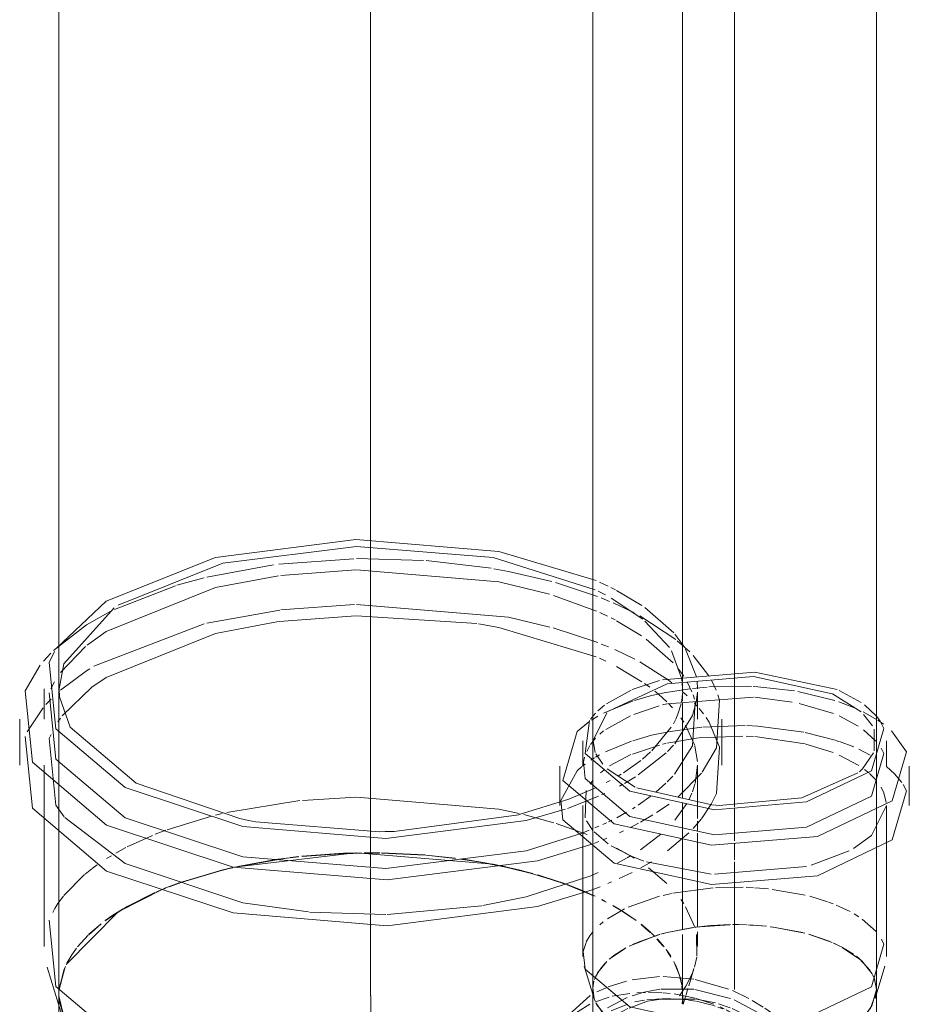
# Model space of a CAD drawing. Header units: millimetres. Extents: x -121 to 34184, y -147 to 33428.
# Tile 29 of 107: x 9261 to 9418, y 22724 to 22898. Entities that reach past the tile are written whole.
import ezdxf

# ---------------------------------------------------------------- set-up
doc = ezdxf.new("R2010")
doc.units = ezdxf.units.MM
doc.linetypes.add('ADSK_Осевая', pattern=[700, 500, -100, 0, -100])
doc.layers.add('P-PIPE-____-CNTR', color=3, linetype='ADSK_Осевая', lineweight=20)
doc.layers.add('P-PIPE-____-OTLN', color=3, linetype='Continuous', lineweight=20)

# ---------------------------------------------------------------- blocks, each defined once
blk = doc.blocks.new('ADSK_ППР_Тройник канализационный_Составной - Тройник канализационный-1734323-_3D_ копия 1')
at = {"layer": 'P-PIPE-____-OTLN', "color": 9}
for p, q in [((7273.7, 22801.91), (7255.28, 22794.52)), ((7243.4, 22786.07), (7242.1, 22784.66)), ((7357.23, 22781.9), (7355.32, 22786.79)), ((7359.42, 22782.07), (7356.64, 22785.65)), ((7244.05, 22780.98), (7243.43, 22779.79)), ((7243.46, 22777.98), (7242.53, 22776.99)), ((7242.06, 22776.45), (7239.26, 22772.17)), ((7325.94, 22757.59), (7334.72, 22760.32)), ((7334.47, 22758.68), (7339.95, 22760.83)), ((7279.57, 22756.34), (7301.37, 22754.58)), ((7303.96, 22754.64), (7325.91, 22757.58)), ((7337.1, 22754.35), (7338.33, 22754.83)), ((7327.18, 22743.12), (7338.58, 22746.82)), ((7338.83, 22744.36), (7340.23, 22744.89)), ((7319.58, 22741.55), (7327.18, 22743.12)), ((7244.12, 22741.04), (7243.75, 22740.36)), ((7289.03, 22740.42), (7302.47, 22739.98)), ((7302.68, 22739.98), (7319.37, 22741.52)), ((7244.84, 22726.36), (7244.84, 22725.01))]:
    blk.add_line(p, q, dxfattribs=at)
at = {"layer": 'P-PIPE-____-OTLN', "color": 10}
for p, q in [((7282.66, 22801.64), (7270.89, 22799.47)), ((7296.81, 22802.72), (7283.62, 22801.76)), ((7309.09, 22802.43), (7297.29, 22802.73)), ((7321.03, 22801.04), (7309.59, 22802.4)), ((7270.42, 22799.35), (7265.62, 22798.03)), ((7283.55, 22799.68), (7272.46, 22797.62)), ((7297.16, 22800.75), (7283.97, 22799.74)), ((7265.39, 22797.96), (7254.64, 22793.78)), ((7339.79, 22796.05), (7332.35, 22798.52)), ((7341.66, 22797.87), (7340.13, 22798.58)), ((7342.94, 22797.23), (7342.15, 22797.63)), ((7339.58, 22793.48), (7332.05, 22796.24)), ((7341.19, 22796.34), (7339.91, 22796.98)), ((7341.88, 22795.2), (7340.42, 22795.8)), ((7347.76, 22792.04), (7342.2, 22795.79)), ((7347.62, 22794.46), (7343.15, 22797.12)), ((7296.96, 22794.63), (7283.96, 22793.69)), ((7345.77, 22793.4), (7342.56, 22794.91)), ((7353.22, 22789.63), (7348.1, 22794.13)), ((7283.77, 22793.67), (7270.92, 22791.38)), ((7297.16, 22792.66), (7283.64, 22791.63)), ((7318.5, 22791.27), (7297.29, 22792.67)), ((7341.54, 22792.59), (7340.18, 22793.22)), ((7346.38, 22793.08), (7345.87, 22793.35)), ((7353.56, 22788.47), (7347.22, 22792.64)), ((7270.42, 22791.26), (7251.01, 22783.75)), ((7283.53, 22791.62), (7272.46, 22789.53)), ((7342.9, 22791.92), (7342.17, 22792.28)), ((7347.55, 22789.14), (7343.15, 22791.79)), ((7352.46, 22787.04), (7348.14, 22791.72)), ((7339.82, 22787.92), (7331.96, 22790.52)), ((7354.99, 22787.32), (7353.41, 22789.41)), ((7249.53, 22787.24), (7245.13, 22782.64)), ((7341.73, 22787.16), (7340.45, 22787.67)), ((7353.14, 22784.35), (7348.37, 22788.56)), ((7356.03, 22786.27), (7353.84, 22788.25)), ((7346.38, 22784.99), (7342.81, 22786.69)), ((7354.61, 22781.68), (7352.82, 22786.47)), ((7341.24, 22784.65), (7340.13, 22785.16)), ((7347.62, 22781.03), (7343.15, 22783.7)), ((7351.96, 22781.55), (7347.22, 22784.55)), ((7354.99, 22781.98), (7353.95, 22783.4)), ((7349.01, 22780.04), (7348.09, 22780.71)), ((7352.9, 22780.85), (7352, 22781.53)), ((7354.7, 22781.02), (7354.61, 22781.68)), ((7354.77, 22779.76), (7354.71, 22780.9)), ((7356.43, 22779.23), (7355.6, 22780.99)), ((7357.42, 22779.75), (7357.34, 22781.1)), ((7360.71, 22779.51), (7359.85, 22781.32)), ((7250.62, 22780.04), (7245.42, 22774.99)), ((7350.51, 22778.84), (7349.9, 22779.35)), ((7352.03, 22777.46), (7350.51, 22778.84)), ((7354.68, 22778.15), (7354.75, 22779)), ((7354.76, 22779.14), (7354.77, 22779.73)), ((7355.59, 22778.56), (7354.9, 22779.19)), ((7356.85, 22777.98), (7356.63, 22778.69)), ((7357.19, 22777.4), (7357.4, 22779.15)), ((7357.42, 22777.45), (7357.42, 22779.16)), ((7361.28, 22777.76), (7361, 22778.72)), ((7353.01, 22776.44), (7352.31, 22777.18)), ((7354.58, 22777.49), (7354.68, 22778.15)), ((7357.37, 22776.72), (7356.89, 22777.25)), ((7357.42, 22774.41), (7357.42, 22777.45)), ((7358.47, 22775.37), (7357.7, 22776.33)), ((7245.12, 22774.58), (7244.67, 22773.93)), ((7353.16, 22773.63), (7353.52, 22774.31)), ((7354.99, 22773.89), (7354.47, 22774.65)), ((7356.92, 22769.77), (7355.32, 22773.37)), ((7361.72, 22766.32), (7361.72, 22774.41)), ((7349.34, 22768.84), (7352.78, 22773)), ((7352.13, 22768.71), (7353.19, 22769.83)), ((7346.97, 22764.6), (7351.9, 22768.48)), ((7347.69, 22767.38), (7349.13, 22768.64)), ((7357.4, 22766.98), (7356.95, 22769.68)), ((7344.35, 22764.97), (7347.4, 22767.14)), ((7356.98, 22763.07), (7357.42, 22766.32)), ((7357.42, 22759.96), (7357.42, 22766.32)), ((7343.34, 22764.35), (7343.94, 22764.72)), ((7354.01, 22760.72), (7358.12, 22764.89)), ((7341.32, 22763.23), (7342, 22763.59)), ((7343.63, 22762.62), (7344.25, 22762.97)), ((7344.51, 22763.11), (7345.33, 22763.58)), ((7345.33, 22763.58), (7346.46, 22764.27)), ((7350.06, 22761.55), (7351.83, 22763.14)), ((7352.07, 22763.37), (7353.04, 22764.39)), ((7356.5, 22761.64), (7356.95, 22762.97)), ((7334.72, 22760.32), (7339.44, 22762.3)), ((7340.51, 22761.08), (7341.07, 22761.34)), ((7355.91, 22760.32), (7356.39, 22761.37)), ((7287.29, 22760.06), (7274.45, 22757.99)), ((7297.16, 22760.66), (7287.75, 22760.1)), ((7346.94, 22759.25), (7349.23, 22760.88)), ((7350.19, 22757.94), (7352.41, 22759.46)), ((7353.39, 22756.63), (7355.5, 22759.58)), ((7357.42, 22756.9), (7357.42, 22759.78)), ((7358.09, 22756.84), (7359.84, 22759.42)), ((7273.6, 22757.8), (7272.46, 22757.52)), ((7332.1, 22756.16), (7326.79, 22757.62)), ((7343.17, 22757.05), (7344.91, 22758)), ((7345.93, 22758.61), (7346.44, 22758.93)), ((7271.74, 22757.34), (7263.89, 22754.93)), ((7337.94, 22754.08), (7332.5, 22756.03)), ((7340.72, 22755.87), (7341.38, 22756.17)), ((7341.73, 22756.34), (7342.3, 22756.62)), ((7345.6, 22755.34), (7347, 22756.07)), ((7347.34, 22756.25), (7349.54, 22757.53)), ((7356.62, 22755.12), (7358.05, 22756.78)), ((7357.42, 22754.67), (7357.42, 22756.44)), ((7263.66, 22754.84), (7261.8, 22754.13)), ((7339.3, 22755.24), (7340.03, 22755.55)), ((7343.64, 22754.4), (7344.35, 22754.73)), ((7347.33, 22751.41), (7350.92, 22754.16)), ((7352.13, 22751.18), (7355.89, 22754.37)), ((7357.42, 22747.75), (7357.42, 22754.34)), ((7261.35, 22753.94), (7256.87, 22751.89)), ((7339.16, 22752.53), (7340.03, 22752.87)), ((7340.75, 22753.15), (7341.4, 22753.42)), ((7256.64, 22751.77), (7254.89, 22750.82)), ((7275.72, 22748.33), (7297.03, 22750.84)), ((7295.03, 22750.77), (7287.66, 22750.25)), ((7298.2, 22750.86), (7295.03, 22750.77)), ((7301.4, 22750.86), (7298.64, 22750.86)), ((7309.41, 22750.48), (7301.72, 22750.85)), ((7345.19, 22750.56), (7343.15, 22751.69)), ((7254.09, 22750.35), (7253.24, 22749.83)), ((7283.72, 22749.77), (7276.39, 22748.47)), ((7285.42, 22749.99), (7283.96, 22749.8)), ((7287.11, 22750.19), (7285.57, 22750.01)), ((7314.68, 22749.93), (7309.5, 22750.47)), ((7319.63, 22749.18), (7315.83, 22749.78)), ((7323.39, 22748.44), (7319.63, 22749.18)), ((7343.32, 22749.04), (7344.89, 22749.9)), ((7345.03, 22749.98), (7345.62, 22750.33)), ((7346.25, 22749.92), (7345.49, 22750.39)), ((7347.41, 22748.21), (7349.3, 22749.29)), ((7250.62, 22748.03), (7249.46, 22747.12)), ((7251.6, 22748.74), (7250.67, 22748.07)), ((7273.7, 22747.85), (7266.43, 22745.7)), ((7266.61, 22745.76), (7273.7, 22747.85)), ((7273.76, 22747.87), (7275.43, 22748.26)), ((7275.51, 22748.27), (7273.77, 22747.87)), ((7328.38, 22747.21), (7323.39, 22748.44)), ((7326.77, 22747.64), (7333.19, 22745.7)), ((7338.58, 22746.82), (7339.92, 22747.39)), ((7343.62, 22746.32), (7345.9, 22747.41)), ((7352.03, 22745.46), (7348.77, 22748.22)), ((7357.42, 22745.88), (7357.42, 22747.74)), ((7249.35, 22747.03), (7245.7, 22743.34)), ((7263.5, 22744.6), (7266.04, 22745.56)), ((7266.43, 22745.7), (7264.29, 22744.91)), ((7333.04, 22745.75), (7329.26, 22746.96)), ((7333.24, 22745.69), (7334.62, 22745.19)), ((7334.22, 22745.33), (7333.35, 22745.64)), ((7341.61, 22745.45), (7342.26, 22745.72)), ((7357.42, 22737.75), (7357.42, 22745.78)), ((7261.73, 22743.85), (7256.65, 22741.29)), ((7263.05, 22744.42), (7262.06, 22744)), ((7263.65, 22744.66), (7263.05, 22744.42)), ((7336.64, 22744.39), (7334.44, 22745.25)), ((7334.95, 22745.06), (7336.53, 22744.44)), ((7336.53, 22744.44), (7338.06, 22743.79)), ((7337.75, 22743.92), (7336.64, 22744.39)), ((7339.08, 22743.32), (7337.83, 22743.88)), ((7338.14, 22743.75), (7339.34, 22743.2)), ((7245.62, 22743.24), (7244.67, 22741.92)), ((7340.52, 22742.63), (7341.15, 22742.3)), ((7354.98, 22741.9), (7354.47, 22742.64)), ((7244.67, 22741.92), (7244.12, 22741.04)), ((7256.14, 22740.99), (7254.5, 22739.96)), ((7343.6, 22740.92), (7342.49, 22741.57)), ((7342.57, 22741.53), (7343.98, 22740.7)), ((7345.83, 22739.48), (7344.05, 22740.65)), ((7344.38, 22740.45), (7346.6, 22738.93)), ((7356.97, 22737.61), (7355.32, 22741.36)), ((7254.5, 22739.96), (7252.99, 22738.9)), ((7252.29, 22738.36), (7250.07, 22736.43)), ((7348.51, 22737.4), (7349.86, 22736.13)), ((7357.42, 22734.32), (7357.42, 22736.92)), ((7249.98, 22736.33), (7248.11, 22734.27)), ((7351.26, 22734.59), (7350.29, 22735.69)), ((7350.47, 22735.5), (7351.53, 22734.26)), ((7357.3, 22732.65), (7357.23, 22736.47)), ((7352.33, 22733.18), (7351.89, 22733.79)), ((7351.99, 22733.66), (7352.62, 22732.73)), ((7352.73, 22732.56), (7352.33, 22733.18)), ((7353.25, 22731.67), (7353.73, 22730.67)), ((7356.87, 22730.68), (7357.27, 22732.45)), ((7245.85, 22730.52), (7244.87, 22726.73)), ((7354.2, 22729.42), (7353.43, 22731.31)), ((7353.78, 22730.55), (7354.37, 22728.9)), ((7355.87, 22727.4), (7356.79, 22730.41)), ((7354.66, 22727.54), (7354.3, 22729.12)), ((7354.44, 22728.65), (7354.67, 22727.55)), ((7354.24, 22725.67), (7355.38, 22727.36)), ((7354.77, 22726.71), (7354.69, 22727.38)), ((7354.7, 22727.33), (7354.77, 22726.71)), ((7355.39, 22725.81), (7355.72, 22726.91)), ((7354.72, 22724.22), (7354.79, 22724.84)), ((7354.8, 22724.97), (7354.82, 22725.68)), ((7354.82, 22724.2), (7354.82, 22725.69)), ((7354.89, 22724.19), (7355.35, 22725.71))]:
    blk.add_line(p, q, dxfattribs=at)
at = {"layer": 'P-PIPE-____-OTLN', "color": 22}
for p, q in [((7242.22, 22779.75), (7242.22, 22774.41)), ((7244.87, 22779.77), (7244.95, 22778.38)), ((7237.92, 22774.41), (7237.92, 22766.32)), ((7242.22, 22766.32), (7242.22, 22734.32)), ((7327.18, 22756.54), (7334.07, 22758.55)), ((7327.18, 22751.21), (7337.1, 22754.35)), ((7329.22, 22749.47), (7338.6, 22752.32)), ((7329.22, 22741.38), (7338.83, 22744.36)), ((7242.77, 22730.68), (7245.34, 22722.21)), ((7244.82, 22725.69), (7244.82, 22606.87)), ((7246.17, 22720.14), (7244.82, 22725.5)), ((7244.84, 22725.01), (7246.31, 22719.87))]:
    blk.add_line(p, q, dxfattribs=at)
at = {"layer": 'P-PIPE-____-OTLN', "color": 9}
for points in [[(7339.54, 22798.85, 0), (7322.39, 22804.01, 0), (7297.16, 22806.09, 0), (7272.46, 22802.95, 0)], [(7339.34, 22797.25, 0), (7321.37, 22802.91, 0), (7297.28, 22804.9, 0), (7273.7, 22801.91, 0)], [(7272.46, 22802.95, 0), (7253.18, 22795.22, 0), (7244.35, 22786.86, 0)], [(7254.56, 22794.05, 0), (7245.69, 22784.21, 0), (7244.87, 22779.77, 0)], [(7244.95, 22778.38, 0), (7246.82, 22773.02, 0), (7258.44, 22763.16, 0), (7276.74, 22756.89, 0)], [(7243.44, 22771.72, 0), (7243.13, 22771, 0), (7244.31, 22759.27, 0), (7245.78, 22757.19, 0)], [(7245.89, 22757.06, 0), (7256.49, 22748.95, 0), (7277.25, 22742.06, 0), (7288.85, 22740.43, 0)]]:
    blk.add_polyline3d(points, dxfattribs=at)
at = {"layer": 'P-PIPE-____-OTLN', "color": 10}
for points in [[(7331.29, 22796.47, 0), (7322.39, 22798.67, 0), (7297.28, 22800.76, 0)], [(7331.75, 22798.69, 0), (7324.08, 22800.48, 0), (7321.5, 22800.96, 0)], [(7272.46, 22797.62, 0), (7253.18, 22789.89, 0), (7249.79, 22787.46, 0)], [(7331.4, 22790.67, 0), (7324.08, 22792.39, 0), (7297.28, 22794.64, 0)], [(7253.96, 22793.45, 0), (7249.69, 22791.04, 0), (7243.88, 22786.54, 0)], [(7339.54, 22785.42, 0), (7322.39, 22790.58, 0), (7318.81, 22791.22, 0)], [(7272.46, 22789.53, 0), (7253.18, 22781.8, 0), (7250.66, 22780.07, 0)], [(7250.3, 22783.33, 0), (7249.69, 22782.95, 0), (7245.12, 22779.55, 0)], [(7353.35, 22764.74, 0), (7356.5, 22769.74, 0), (7356.99, 22777.44, 0)], [(7353.39, 22770.05, 0), (7356.5, 22775.07, 0), (7357.19, 22777.4, 0)], [(7353.56, 22774.41, 0), (7353.95, 22775.28, 0), (7354.51, 22777.15, 0)], [(7358.25, 22765.06, 0), (7360.74, 22769.39, 0), (7361.28, 22777.76, 0)], [(7361.29, 22769.46, 0), (7359.47, 22773.89, 0), (7358.92, 22774.74, 0)], [(7359.84, 22759.42, 0), (7360.74, 22761.3, 0), (7361.29, 22769.46, 0)], [(7325.98, 22757.81, 0), (7322.39, 22758.58, 0), (7297.29, 22760.66, 0)], [(7297.28, 22750.84, 0), (7321.37, 22748.86, 0), (7326.45, 22747.72, 0)], [(7246.13, 22731.16, 0), (7255.28, 22740.46, 0), (7263.26, 22744.5, 0)], [(7349.07, 22736.9, 0), (7348.22, 22737.65, 0), (7347.48, 22738.25, 0)], [(7247.96, 22734.07, 0), (7247.12, 22732.9, 0), (7246.24, 22731.36, 0)], [(7244.86, 22726.68, 0), (7245.69, 22730.15, 0), (7245.98, 22730.83, 0)], [(7355.38, 22727.36, 0), (7356.5, 22729.64, 0), (7356.79, 22730.44, 0)]]:
    blk.add_polyline3d(points, dxfattribs=at)
at = {"layer": 'P-PIPE-____-OTLN', "color": 22}
for points in [[(7244.05, 22786.35, 0), (7243.13, 22784.42, 0), (7244.31, 22772.7, 0), (7256.49, 22762.37, 0), (7277.25, 22755.48, 0), (7302.47, 22753.4, 0), (7327.18, 22756.54, 0)], [(7241.54, 22783.96, 0), (7238.9, 22779.44, 0), (7240.17, 22766.84, 0), (7253.25, 22755.74, 0), (7275.56, 22748.34, 0), (7302.67, 22746.1, 0), (7329.22, 22749.47, 0)], [(7243.13, 22779.09, 0), (7244.31, 22767.37, 0), (7256.49, 22757.04, 0), (7277.25, 22750.15, 0), (7302.47, 22748.07, 0), (7327.18, 22751.21, 0)], [(7238.9, 22771.35, 0), (7240.17, 22758.75, 0), (7253.25, 22747.65, 0), (7275.56, 22740.25, 0), (7302.67, 22738.01, 0), (7329.22, 22741.38, 0)], [(7276.74, 22756.89, 0), (7278.26, 22756.58, 0), (7279.57, 22756.34, 0)], [(7301.37, 22754.58, 0), (7302.35, 22754.59, 0), (7303.96, 22754.64, 0)], [(7243.13, 22738.99, 0), (7244.31, 22727.27, 0), (7256.49, 22716.94, 0), (7277.25, 22710.05, 0), (7302.47, 22707.97, 0), (7323.07, 22710.19, 0)]]:
    blk.add_polyline3d(points, dxfattribs=at)
blk = doc.blocks.new('ADSK_ППР_Отвод канализационный_Составной - Отвод раструбный-1561796-_3D_ копия 1')
at = {"layer": 'P-PIPE-____-OTLN', "color": 9}
for p, q in [((7352.07, 22780.67), (7341.74, 22775.86)), ((7350.71, 22781.25), (7345.89, 22779.64)), ((7345.71, 22779.56), (7341.34, 22777.15)), ((7386.24, 22775.7), (7381.2, 22778.88)), ((7386.27, 22777.35), (7382.41, 22779.46)), ((7341.02, 22776.91), (7339.83, 22775.9)), ((7388.89, 22775.03), (7386.82, 22776.95)), ((7339.44, 22775.51), (7338.53, 22774.42)), ((7341.41, 22775.56), (7339.01, 22770.66)), ((7388.26, 22773.24), (7386.68, 22775.27)), ((7389.6, 22774.07), (7389.02, 22774.87)), ((7388.55, 22768.82), (7388.54, 22772.66)), ((7338.43, 22769.76), (7337.89, 22768.75)), ((7339.46, 22768.3), (7340.7, 22766.47)), ((7386.48, 22765.65), (7388.43, 22768.5)), ((7390.26, 22768.36), (7389.77, 22769.31)), ((7337.51, 22767.73), (7337.33, 22766.92)), ((7341.5, 22765.65), (7346.4, 22762.45)), ((7375.82, 22760.53), (7385.68, 22764.95)), ((7392.13, 22764.81), (7390.72, 22766.09)), ((7393.42, 22763.25), (7392.16, 22764.77)), ((7394.24, 22761.76), (7393.65, 22762.91)), ((7337.81, 22761.83), (7337.63, 22757.02)), ((7346.69, 22762.32), (7359.93, 22759.31)), ((7361.2, 22759.23), (7375.82, 22760.53)), ((7337.86, 22756.51), (7338.98, 22754.82)), ((7339.22, 22754.55), (7341.65, 22752.46)), ((7377.47, 22748.66), (7384.16, 22751.2)), ((7348.41, 22749.25), (7359.79, 22747.12)), ((7360.39, 22747.08), (7376.65, 22748.45)), ((7337.77, 22735.07), (7337.27, 22733.46)), ((7338.41, 22736.2), (7337.81, 22735.16)), ((7390.26, 22734.75), (7389.83, 22735.65)), ((7388.54, 22728.8), (7388.95, 22726.8)), ((7388.95, 22726.78), (7388.6, 22728.64)), ((7339.14, 22725.31), (7338.95, 22726.74)), ((7338.96, 22727.07), (7339.19, 22725.14)), ((7339.35, 22724.69), (7339.18, 22725.17)), ((7338.45, 22724.15), (7331.96, 22720.13)), ((7340.94, 22722.27), (7339.46, 22724.43)), ((7340.67, 22722.94), (7339.49, 22722.04)), ((7388.16, 22723.9), (7387.13, 22722.47)), ((7341.31, 22721.17), (7340.14, 22720.24)), ((7345.32, 22719.11), (7340.96, 22722.25)), ((7386.21, 22721.54), (7385.63, 22721.05)), ((7338.51, 22719.88), (7336.15, 22718.39)), ((7385.62, 22721.04), (7382, 22718.83)), ((7336.07, 22718.33), (7335.34, 22717.76)), ((7346.43, 22718.58), (7345.33, 22719.11)), ((7350.35, 22717.14), (7347.13, 22718.28)), ((7381.99, 22718.82), (7375.82, 22716.67)), ((7336.89, 22716.57), (7335.5, 22714.03)), ((7356.4, 22715.83), (7350.36, 22717.14)), ((7375.82, 22716.67), (7369.97, 22715.64)), ((7374.96, 22714.57), (7373.21, 22716.59)), ((7375.7, 22716.13), (7375.03, 22716.91)), ((7359.89, 22715.45), (7356.42, 22715.83)), ((7359.93, 22715.45), (7361.21, 22715.37)), ((7363.31, 22715.3), (7361.24, 22715.37)), ((7369.96, 22715.64), (7363.31, 22715.3)), ((7335.26, 22713.47), (7333.47, 22705.35)), ((7380.52, 22699.97), (7375.33, 22714.09)), ((7329.52, 22710.22), (7327.58, 22702.56)), ((7334.48, 22708.19), (7336.4, 22708.36)), ((7337.02, 22708.37), (7338.81, 22708.33)), ((7339.66, 22708.26), (7346.58, 22706.57)), ((7324.08, 22706.41), (7323.5, 22705.84)), ((7346.04, 22706.78), (7346.71, 22706.52)), ((7346.7, 22706.52), (7354.06, 22702.11)), ((7383.52, 22703.22), (7382.47, 22706.71)), ((7322.93, 22705.24), (7321.53, 22703.5)), ((7381.89, 22702.54), (7381.37, 22705.03)), ((7321.4, 22703.32), (7319.13, 22699.18)), ((7333.55, 22702.91), (7338.25, 22690.23)), ((7384.03, 22700.57), (7383.58, 22702.96)), ((7354.59, 22701.66), (7358.43, 22697.57)), ((7377.94, 22688.54), (7380.54, 22699.66)), ((7317.23, 22691.87), (7318.94, 22697.21)), ((7358.47, 22697.51), (7358.97, 22696.85)), ((7358.77, 22697.13), (7362.69, 22689.62)), ((7317.35, 22692.47), (7317.57, 22693.45)), ((7316.91, 22688.93), (7317.19, 22691.61)), ((7377.64, 22679.56), (7381.5, 22690.71)), ((7316.9, 22687.45), (7316.91, 22688.83)), ((7316.92, 22686.79), (7316.9, 22688.79)), ((7316.91, 22688.93), (7316.95, 22689.59)), ((7339.65, 22688.4), (7350, 22680.55)), ((7362.85, 22689.14), (7363.95, 22683.01)), ((7376.85, 22686.75), (7377.54, 22687.82)), ((7376.98, 22684.6), (7378.32, 22687.11)), ((7333.17, 22684.28), (7339.18, 22678.21)), ((7363.94, 22683.33), (7363.97, 22682.7)), ((7365.4, 22679.02), (7374.28, 22683.84)), ((7374.88, 22682.74), (7375.66, 22684.21)), ((7363.98, 22681.99), (7363.79, 22678.9)), ((7363.96, 22682.83), (7363.98, 22682.18)), ((7351.62, 22679.9), (7365.4, 22679.02)), ((7339.35, 22678.08), (7340.06, 22677.56)), ((7377.01, 22678.63), (7377.45, 22679.27)), ((7347.94, 22673.62), (7350.99, 22672.83)), ((7351.33, 22672.77), (7361.69, 22673.02)), ((7361.69, 22673.02), (7365.03, 22674.13)), ((7325.2, 22669.14), (7322.45, 22672.23)), ((7358.45, 22665.7), (7362.57, 22669.33)), ((7356.26, 22664.43), (7358.45, 22665.7)), ((7353.8, 22663.37), (7355.66, 22664.13)), ((7334.88, 22663.01), (7334.3, 22663.23)), ((7336.67, 22662.42), (7334.49, 22663.16)), ((7342.56, 22661.44), (7336.71, 22662.4)), ((7348.83, 22662.06), (7342.85, 22661.43)), ((7348.83, 22662.06), (7348.54, 22661.99))]:
    blk.add_line(p, q, dxfattribs=at)
at = {"layer": 'P-PIPE-____-OTLN', "color": 10}
for p, q in [((7366.92, 22780.19), (7359.42, 22780.11)), ((7349.32, 22778.57), (7346.32, 22777.72)), ((7351.84, 22779.12), (7349.32, 22778.57)), ((7356.07, 22779.79), (7351.88, 22779.13)), ((7359.09, 22780.08), (7356.5, 22779.84)), ((7381.64, 22777.7), (7375.08, 22779.31)), ((7346.09, 22777.65), (7340.86, 22775.49)), ((7350.67, 22776.77), (7346.18, 22775.24)), ((7352.03, 22777.1), (7351.24, 22776.93)), ((7367.28, 22778.31), (7352.1, 22777.12)), ((7374.11, 22777.44), (7367.5, 22778.3)), ((7381.37, 22775.44), (7375.33, 22777.19)), ((7384.91, 22776.49), (7382.35, 22777.46)), ((7345.59, 22775), (7341.25, 22772.63)), ((7385.73, 22773.21), (7382.41, 22775.02)), ((7388.98, 22774.37), (7386.59, 22775.72)), ((7339.82, 22774.93), (7338.74, 22774.26)), ((7365.83, 22773.29), (7358.34, 22773.04)), ((7390.21, 22773.52), (7389.19, 22774.24)), ((7340.86, 22772.34), (7340.17, 22771.77)), ((7349.32, 22771.63), (7346, 22770.61)), ((7351.99, 22772.16), (7349.32, 22771.63)), ((7358.17, 22773.02), (7352.17, 22772.2)), ((7381.7, 22770.71), (7376.38, 22772.07)), ((7388.84, 22770.56), (7386.68, 22772.53)), ((7339.45, 22771.07), (7338.56, 22769.95)), ((7345.76, 22770.53), (7341.21, 22768.67)), ((7350.71, 22769.87), (7345.93, 22768.28)), ((7351.81, 22770.14), (7351.24, 22770)), ((7357.58, 22771.12), (7352, 22770.18)), ((7365.37, 22771.45), (7357.69, 22771.13)), ((7367.27, 22771.37), (7365.97, 22771.43)), ((7376.39, 22770.06), (7367.5, 22771.36)), ((7381.32, 22768.53), (7376.48, 22770.04)), ((7382.34, 22770.51), (7381.79, 22770.69)), ((7384.95, 22769.54), (7382.42, 22770.48)), ((7340.14, 22768.11), (7339.44, 22767.72)), ((7345.68, 22768.17), (7341.92, 22766.17)), ((7385.84, 22766.26), (7382.41, 22768.09)), ((7387.85, 22768.08), (7385.84, 22769.14)), ((7337.61, 22766.52), (7337.11, 22766.14)), ((7339.23, 22767.6), (7338.6, 22767.2)), ((7340.88, 22765.42), (7340.32, 22764.96)), ((7387.59, 22764.95), (7386.83, 22765.57)), ((7388.89, 22763.65), (7387.7, 22764.86)), ((7338.97, 22763.61), (7338.49, 22762.99)), ((7360.17, 22744.68), (7353.07, 22743.74)), ((7365.44, 22744.78), (7360.61, 22744.7)), ((7367.27, 22744.7), (7365.97, 22744.76)), ((7369.91, 22744.49), (7367.5, 22744.69)), ((7376.39, 22743.39), (7370.58, 22744.42)), ((7350.71, 22743.19), (7345.21, 22741.29)), ((7352.81, 22743.69), (7351.33, 22743.35)), ((7380.33, 22742.23), (7377.21, 22743.19)), ((7381.32, 22741.86), (7380.48, 22742.18)), ((7344.54, 22740.98), (7341.52, 22739.22)), ((7340.8, 22738.69), (7340.19, 22738.18)), ((7385.84, 22739.59), (7385.05, 22740.08)), ((7388.89, 22736.98), (7386.45, 22739.17)), ((7338.97, 22736.94), (7338.41, 22736.2)), ((7350.97, 22736.53), (7352.07, 22736.82)), ((7352.07, 22736.82), (7356.56, 22737.68)), ((7357, 22737.74), (7363.1, 22738.18)), ((7363.22, 22738.19), (7359.73, 22738.03)), ((7363.59, 22738.19), (7365.98, 22738.15)), ((7367.96, 22738.04), (7366.69, 22738.12)), ((7369.39, 22737.92), (7367.96, 22738.04)), ((7370.46, 22737.8), (7376.35, 22736.68)), ((7345.37, 22734.41), (7350.5, 22736.39)), ((7350.75, 22736.47), (7346.78, 22735.07)), ((7380.79, 22735.2), (7377.06, 22736.49)), ((7377.15, 22736.46), (7381.13, 22735.06)), ((7341.85, 22732.1), (7344.63, 22734.01)), ((7346.63, 22735), (7345.94, 22734.68)), ((7381.4, 22734.94), (7382.41, 22734.46)), ((7382.01, 22734.66), (7381.44, 22734.92)), ((7383.14, 22734.08), (7382.12, 22734.6)), ((7382.94, 22734.19), (7386.3, 22731.87)), ((7384.92, 22732.97), (7383.29, 22734)), ((7339.79, 22729.7), (7341.41, 22731.7)), ((7385.95, 22732.18), (7385.41, 22732.61)), ((7387.84, 22730.11), (7385.95, 22732.18)), ((7386.39, 22731.79), (7388.19, 22729.54)), ((7339.99, 22730.02), (7339.43, 22728.98)), ((7341.12, 22731.41), (7340.28, 22730.43)), ((7339.15, 22728.21), (7338.96, 22727.07)), ((7339.26, 22728.55), (7339.75, 22729.63)), ((7344.88, 22728.25), (7341.67, 22727.22)), ((7350.72, 22729.05), (7345.88, 22728.48)), ((7356.76, 22728.59), (7351.33, 22729.06)), ((7362.89, 22726.84), (7357.01, 22728.55)), ((7388.6, 22728.64), (7388.27, 22729.39)), ((7338.95, 22726.87), (7339.01, 22727.59)), ((7341.32, 22727.08), (7339.69, 22726.33)), ((7350.74, 22726.8), (7348.02, 22726.3)), ((7356.74, 22726.8), (7350.92, 22726.82)), ((7363.23, 22725.18), (7356.95, 22726.77)), ((7366.47, 22725.16), (7363.56, 22726.56)), ((7341.81, 22725.42), (7339.45, 22724.57)), ((7345.01, 22725.32), (7341.52, 22723.52)), ((7345.46, 22726.06), (7342.36, 22725.6)), ((7348.61, 22724.7), (7345.35, 22723.48)), ((7348.02, 22726.3), (7345.91, 22725.66)), ((7348.05, 22724.86), (7346.34, 22724.58)), ((7348.24, 22726.24), (7346.73, 22726.17)), ((7351.09, 22725.13), (7348.47, 22724.91)), ((7350.98, 22725.05), (7348.61, 22724.7)), ((7351.19, 22726.19), (7348.78, 22726.25)), ((7357.07, 22725.06), (7351.14, 22725.07)), ((7352.7, 22725.14), (7351.23, 22725.13)), ((7352.57, 22726.07), (7351.34, 22726.18)), ((7355.79, 22724.92), (7353.24, 22725.13)), ((7357.01, 22725.24), (7353.28, 22725.98)), ((7357.06, 22724.72), (7355.9, 22724.9)), ((7360.27, 22724.16), (7357.18, 22725.19)), ((7359.73, 22724.08), (7357.22, 22724.69)), ((7360.57, 22724.39), (7357.25, 22725.04)), ((7368.95, 22722.23), (7363.86, 22724.93)), ((7369.01, 22723.65), (7367.05, 22724.84)), ((7344.96, 22724.12), (7342.19, 22722.97)), ((7345.14, 22723.39), (7342.5, 22721.97)), ((7360.5, 22723.84), (7359.87, 22724.04)), ((7361.89, 22723.33), (7360.99, 22723.67)), ((7363.14, 22723.53), (7361.11, 22724.23)), ((7362.09, 22723.35), (7361.38, 22723.69)), ((7363.55, 22722.6), (7362.46, 22723.17)), ((7363.37, 22722.68), (7362.55, 22723.06)), ((7366.32, 22721.98), (7363.52, 22723.38)), ((7370.48, 22722.62), (7369.29, 22723.46)), ((7340.9, 22722.3), (7339.32, 22721.35)), ((7343.72, 22721.9), (7342.98, 22721.7)), ((7345.64, 22722.28), (7343.72, 22721.9)), ((7350.76, 22722.54), (7345.86, 22722.32)), ((7351.51, 22722.49), (7350.84, 22722.54)), ((7352.65, 22722.37), (7351.65, 22722.48)), ((7356.8, 22721.5), (7353.03, 22722.32)), ((7358.99, 22720.76), (7356.91, 22721.47)), ((7365.27, 22721.68), (7363.53, 22722.61)), ((7364.9, 22721.82), (7363.7, 22722.52)), ((7368.75, 22719.14), (7365.11, 22721.69)), ((7368.97, 22719.2), (7365.49, 22721.55)), ((7370.25, 22719.28), (7366.87, 22721.65)), ((7370.39, 22721.22), (7369.28, 22722.01)), ((7374.92, 22717.03), (7370.48, 22721.15)), ((7376.23, 22717.3), (7370.9, 22722.31)), ((7341.02, 22721.04), (7340.13, 22720.68)), ((7363.76, 22718.4), (7360.6, 22720.08)), ((7365.4, 22717.32), (7363.81, 22718.37)), ((7370.48, 22717.7), (7369.43, 22718.59)), ((7370.38, 22718.05), (7369.47, 22718.8)), ((7372.11, 22717.67), (7370.38, 22719.18)), ((7371.07, 22717.44), (7370.41, 22718.02)), ((7371.24, 22717.01), (7370.5, 22717.68)), ((7372.12, 22710.8), (7366.69, 22716.36)), ((7374.55, 22713.48), (7371.72, 22716.55)), ((7374.57, 22713.7), (7372.07, 22716.5)), ((7376.34, 22711.1), (7374.94, 22713.22)), ((7378.46, 22707.14), (7375.29, 22712.52)), ((7332.53, 22711.28), (7331.59, 22710.97)), ((7333.65, 22711.58), (7333.4, 22711.52)), ((7336.39, 22712.09), (7335.59, 22711.97)), ((7338.2, 22712.24), (7337.12, 22712.17)), ((7339.5, 22712.27), (7338.53, 22712.25)), ((7342.1, 22712.11), (7340.18, 22712.25)), ((7344.11, 22711.82), (7342.87, 22712.02)), ((7347, 22711.11), (7344.59, 22711.72)), ((7378.38, 22706.97), (7376.45, 22710.92)), ((7330.8, 22710.67), (7330.09, 22710.38)), ((7356.57, 22706.08), (7351.77, 22709.16)), ((7372.9, 22709.73), (7372.32, 22710.54)), ((7373.84, 22708.27), (7372.96, 22709.64)), ((7325.33, 22707.5), (7324.08, 22706.41)), ((7326.25, 22708.2), (7325.48, 22707.63)), ((7327.07, 22708.76), (7326.49, 22708.37)), ((7330.68, 22707.36), (7331.63, 22707.63)), ((7331.05, 22707.46), (7331.67, 22707.64)), ((7333.33, 22708.02), (7334.48, 22708.19)), ((7333.47, 22708.04), (7334.68, 22708.22)), ((7334.68, 22708.22), (7337.08, 22708.38)), ((7339.22, 22708.3), (7340.16, 22708.21)), ((7340.5, 22708.17), (7342.78, 22707.75)), ((7343.48, 22707.58), (7344.08, 22707.42)), ((7344.17, 22707.4), (7345.84, 22706.85)), ((7375.92, 22704.11), (7373.9, 22708.16)), ((7327.44, 22706), (7328.13, 22706.35)), ((7327.9, 22706.24), (7328.56, 22706.54)), ((7328.7, 22706.6), (7329.49, 22706.93)), ((7347.2, 22706.31), (7349.26, 22705.33)), ((7361.87, 22700.72), (7357.14, 22705.62)), ((7380.15, 22700.97), (7378.54, 22706.57)), ((7381.06, 22699.58), (7378.63, 22706.76)), ((7323.1, 22702.91), (7324.2, 22703.87)), ((7323.71, 22703.45), (7324.72, 22704.27)), ((7324.91, 22704.41), (7326.15, 22705.26)), ((7325.33, 22704.72), (7326.45, 22705.45)), ((7350.06, 22704.89), (7353.01, 22702.94)), ((7322.17, 22701.96), (7322.55, 22702.37)), ((7322.61, 22702.43), (7323.1, 22702.91)), ((7322.67, 22702.49), (7323.71, 22703.45)), ((7353.41, 22702.64), (7355.29, 22701.03)), ((7377.59, 22698.14), (7376.43, 22702.76)), ((7320.5, 22699.87), (7321.02, 22700.6)), ((7321.01, 22700.59), (7321.95, 22701.72)), ((7321.42, 22701.1), (7322.17, 22701.96)), ((7355.4, 22700.92), (7358.43, 22697.57)), ((7380.38, 22699.43), (7380.19, 22700.72)), ((7318.97, 22697.25), (7320.15, 22699.35)), ((7319.52, 22698.31), (7320.09, 22699.26)), ((7320.26, 22699.53), (7320.71, 22700.18)), ((7365.54, 22694.53), (7362.24, 22700.23)), ((7380.49, 22698.12), (7380.44, 22698.86)), ((7381.34, 22698.13), (7381.16, 22699.07)), ((7317.75, 22694.08), (7319.42, 22698.14)), ((7377.76, 22696.82), (7377.65, 22697.71)), ((7380.02, 22692.38), (7380.51, 22697.55)), ((7381.51, 22696.98), (7381.41, 22697.73)), ((7377.86, 22692.76), (7377.87, 22695.44)), ((7381.53, 22690.98), (7381.68, 22695.13)), ((7381.67, 22695.3), (7381.61, 22696.07)), ((7317.57, 22693.45), (7317.75, 22694.08)), ((7361.1, 22693.36), (7362.09, 22691.23)), ((7366.94, 22690.52), (7365.85, 22693.8)), ((7316.95, 22689.59), (7317.2, 22691.72)), ((7377.69, 22690.96), (7377.84, 22692.46)), ((7378.94, 22688.6), (7379.93, 22691.99)), ((7362.44, 22690.34), (7362.78, 22689.36)), ((7376.95, 22687.51), (7377.67, 22690.87)), ((7362.91, 22688.92), (7363.8, 22684.75)), ((7367.49, 22688), (7367.29, 22689.06)), ((7378.32, 22687.11), (7378.86, 22688.41)), ((7316.93, 22686.6), (7316.9, 22687.45)), ((7316.99, 22685.8), (7316.94, 22686.45)), ((7367.69, 22686.5), (7367.51, 22687.83)), ((7376.03, 22685.01), (7376.82, 22687.1)), ((7318.14, 22680.31), (7316.99, 22685.76)), ((7367.78, 22685.37), (7367.71, 22686.27)), ((7367.79, 22682.62), (7367.79, 22685.13)), ((7363.88, 22684.05), (7363.94, 22683.33)), ((7363.98, 22682.06), (7363.97, 22681.26)), ((7367.44, 22679.57), (7367.76, 22682.02)), ((7321.25, 22673.91), (7318.28, 22679.9)), ((7363.97, 22680.97), (7363.82, 22679.13)), ((7363.76, 22678.62), (7363.04, 22675.45)), ((7363.3, 22676.35), (7363.13, 22675.74)), ((7363.58, 22677.6), (7363.4, 22676.78)), ((7362.75, 22674.58), (7362.46, 22673.8)), ((7362.85, 22674.86), (7362.53, 22673.97)), ((7365.99, 22674.78), (7366.3, 22675.54)), ((7321.89, 22672.97), (7321.28, 22673.85)), ((7361.97, 22672.69), (7361.66, 22672.05)), ((7362.3, 22673.4), (7361.97, 22672.69)), ((7365.05, 22672.86), (7365.39, 22673.51)), ((7325.55, 22668.8), (7322.47, 22672.2)), ((7362.92, 22669.73), (7363.73, 22670.79)), ((7363.73, 22670.79), (7364.36, 22671.71)), ((7360.11, 22669.55), (7359.19, 22668.39)), ((7359.91, 22669.29), (7359.36, 22668.59)), ((7330.91, 22664.86), (7325.77, 22668.6)), ((7358.3, 22667.41), (7357.59, 22666.72)), ((7358.71, 22667.84), (7358.32, 22667.43)), ((7359.21, 22668.41), (7358.74, 22667.87)), ((7357.01, 22666.21), (7356.23, 22665.58)), ((7357.94, 22667.06), (7356.85, 22666.08)), ((7333.63, 22663.5), (7331.62, 22664.47)), ((7356.22, 22665.57), (7352.48, 22663.33)), ((7355.71, 22665.2), (7354.24, 22664.25)), ((7334.49, 22663.16), (7333.67, 22663.49)), ((7337.12, 22662.29), (7335.26, 22662.87)), ((7343.68, 22661.43), (7337.44, 22662.2)), ((7350.43, 22662.53), (7348.83, 22662.06)), ((7350.02, 22662.39), (7348.83, 22662.06)), ((7352.35, 22663.27), (7350.36, 22662.5)), ((7352.49, 22663.34), (7350.73, 22662.63)), ((7353.28, 22663.72), (7352.67, 22663.42)), ((7348.35, 22661.95), (7343.95, 22661.43))]:
    blk.add_line(p, q, dxfattribs=at)
at = {"layer": 'P-PIPE-____-OTLN', "color": 22}
for p, q in [((7337.2, 22770.6), (7337.2, 22766.16)), ((7339, 22770.56), (7339.35, 22768.54)), ((7390.7, 22766.16), (7390.7, 22770.6)), ((7333.15, 22766.16), (7333.15, 22759.22)), ((7385.94, 22765.16), (7386.48, 22765.65)), ((7394.75, 22759.22), (7394.75, 22766.16)), ((7337.2, 22759.22), (7337.2, 22732.55)), ((7390.7, 22732.55), (7390.7, 22759.22)), ((7337.45, 22730.86), (7339.18, 22725.17)), ((7388.71, 22725.17), (7390.44, 22730.86)), ((7338.95, 22726.74), (7338.95, 22718.65)), ((7388.95, 22726.74), (7388.16, 22723.9)), ((7388.95, 22718.65), (7388.95, 22726.74)), ((7339.62, 22724.1), (7341.95, 22721.31)), ((7342.4, 22722.69), (7322.55, 22702.37)), ((7333.29, 22721.66), (7330.67, 22718.98)), ((7387.13, 22722.47), (7386.48, 22721.79)), ((7337.87, 22720.55), (7336.19, 22718.83)), ((7338.95, 22719.13), (7337.28, 22717.14)), ((7333.57, 22716.15), (7323.5, 22705.84)), ((7317.92, 22695.25), (7317.35, 22692.47)), ((7358.32, 22667.43), (7378.17, 22687.75)), ((7374.42, 22683.97), (7376.73, 22686.58)), ((7364.31, 22675.7), (7376.43, 22683.79)), ((7374.46, 22681.45), (7376.14, 22683.17)), ((7361.76, 22668.45), (7371.84, 22678.77)), ((7363.05, 22669.32), (7377.01, 22678.63)), ((7374.74, 22675.94), (7377.36, 22678.62)), ((7348.54, 22661.99), (7351.31, 22662.64)), ((7351.61, 22662.71), (7353.8, 22663.37))]:
    blk.add_line(p, q, dxfattribs=at)
at = {"layer": 'P-PIPE-____-OTLN', "color": 9}
for points in [[(7382.01, 22779.64, 0), (7367.5, 22782.74, 0), (7351.24, 22781.38, 0)], [(7381.13, 22778.92, 0), (7367.27, 22781.95, 0), (7352.07, 22780.67, 0)], [(7337.03, 22766.07, 0), (7336.18, 22765.33, 0), (7333.3, 22760.1, 0)], [(7390.67, 22759.71, 0), (7390.26, 22761.42, 0), (7389.76, 22762.43, 0)], [(7384.91, 22751.62, 0), (7388.06, 22753.92, 0), (7390.7, 22759.22, 0)], [(7342.21, 22752.09, 0), (7345.48, 22750.36, 0), (7347.95, 22749.41, 0)], [(7335.2, 22717.65, 0), (7331.6, 22713.81, 0), (7329.56, 22710.31, 0)], [(7382.24, 22707.34, 0), (7377.91, 22715.2, 0), (7376.34, 22717.17, 0)], [(7381.13, 22705.89, 0), (7376.62, 22714.94, 0), (7375.99, 22715.76, 0)], [(7327.56, 22702.25, 0), (7327.54, 22699.48, 0), (7332.37, 22685.39, 0)], [(7380.19, 22689.1, 0), (7382.17, 22699.84, 0), (7382.03, 22701.53, 0)], [(7384.33, 22695.74, 0), (7384.3, 22697.81, 0), (7384.1, 22700.03, 0)], [(7318.35, 22679.7, 0), (7317.01, 22685.56, 0), (7316.94, 22686.47, 0)], [(7365.07, 22674.15, 0), (7373.81, 22681.11, 0), (7374.48, 22682.09, 0)], [(7321.9, 22672.95, 0), (7321.36, 22673.74, 0), (7318.44, 22679.46, 0)], [(7340.41, 22677.32, 0), (7346.14, 22674.27, 0), (7347.92, 22673.63, 0)], [(7333.67, 22663.49, 0), (7330.82, 22664.91, 0), (7325.58, 22668.77, 0)]]:
    blk.add_polyline3d(points, dxfattribs=at)
at = {"layer": 'P-PIPE-____-OTLN', "color": 10}
for points in [[(7374.52, 22779.4, 0), (7368.04, 22780.13, 0), (7367.25, 22780.18, 0)], [(7376.15, 22772.12, 0), (7368.04, 22773.2, 0), (7366.09, 22773.29, 0)], [(7384.32, 22740.49, 0), (7382.41, 22741.41, 0), (7381.86, 22741.65, 0)], [(7356.74, 22737.7, 0), (7352.07, 22736.82, 0), (7351.15, 22736.58, 0)], [(7359.65, 22738.02, 0), (7358.17, 22737.88, 0), (7357.22, 22737.77, 0)], [(7366.02, 22738.15, 0), (7364.66, 22738.19, 0), (7363.71, 22738.19, 0)], [(7366.31, 22738.14, 0), (7367.27, 22738.09, 0), (7369.57, 22737.9, 0)], [(7375.89, 22736.8, 0), (7371.11, 22737.71, 0), (7370.19, 22737.83, 0)], [(7344.77, 22734.09, 0), (7342.66, 22732.75, 0), (7341.95, 22732.19, 0)], [(7351.09, 22709.51, 0), (7349.2, 22710.33, 0), (7347.95, 22710.8, 0)], [(7337.23, 22708.38, 0), (7338.02, 22708.37, 0), (7339.11, 22708.31, 0)], [(7358.97, 22696.85, 0), (7359.51, 22696.06, 0), (7361.04, 22693.49, 0)]]:
    blk.add_polyline3d(points, dxfattribs=at)
at = {"layer": 'P-PIPE-____-OTLN', "color": 22}
for points in [[(7338.27, 22773.95, 0), (7336.18, 22772.26, 0), (7333.65, 22763.62, 0), (7342.69, 22755.95, 0), (7359.85, 22752.18, 0), (7378.57, 22753.75, 0)], [(7338.38, 22774.21, 0), (7337.63, 22768.4, 0), (7345.48, 22761.74, 0), (7360.39, 22758.46, 0), (7376.65, 22759.83, 0)], [(7376.65, 22759.83, 0), (7388.06, 22765.3, 0), (7390.26, 22772.8, 0), (7389.6, 22774.07, 0)], [(7378.57, 22753.75, 0), (7391.71, 22760.05, 0), (7394.24, 22768.69, 0), (7391.58, 22772.39, 0)], [(7376.65, 22755.38, 0), (7388.06, 22760.86, 0), (7390.26, 22768.36, 0)], [(7337.33, 22766.92, 0), (7337.63, 22763.96, 0), (7345.48, 22757.29, 0), (7360.39, 22754.02, 0), (7376.65, 22755.38, 0)], [(7378.57, 22746.81, 0), (7391.71, 22753.12, 0), (7394.24, 22761.76, 0)], [(7333.3, 22760.1, 0), (7333.65, 22756.69, 0), (7342.69, 22749.02, 0), (7359.85, 22745.25, 0), (7378.57, 22746.81, 0)], [(7359.93, 22759.31, 0), (7360.62, 22759.26, 0), (7361.2, 22759.23, 0)], [(7337.27, 22733.46, 0), (7337.63, 22730.35, 0), (7345.48, 22723.69, 0), (7360.39, 22720.41, 0), (7376.65, 22721.77, 0)], [(7376.65, 22721.77, 0), (7388.06, 22727.25, 0), (7390.26, 22734.75, 0)], [(7386.77, 22722.08, 0), (7387.9, 22723.47, 0), (7388.94, 22726.42, 0), (7388.95, 22726.74, 0)], [(7338.5, 22725.69, 0), (7331.02, 22718.97, 0), (7326.35, 22702.47, 0), (7332.74, 22685.08, 0), (7347.76, 22673.44, 0), (7365.67, 22672, 0)], [(7338.77, 22721.42, 0), (7335.9, 22718.21, 0), (7331.84, 22703.88, 0), (7337.39, 22688.78, 0), (7350.44, 22678.67, 0), (7365.99, 22677.42, 0)], [(7341.95, 22721.31, 0), (7345.77, 22718.89, 0), (7346.68, 22718.47, 0)], [(7361.21, 22715.37, 0), (7363.23, 22715.3, 0), (7369.72, 22715.61, 0), (7375.82, 22716.67, 0), (7381.11, 22718.42, 0), (7385.23, 22720.74, 0), (7386.22, 22721.55, 0)], [(7331.96, 22720.13, 0), (7328.41, 22716.29, 0), (7323.73, 22699.78, 0), (7330.12, 22682.39, 0), (7345.14, 22670.76, 0), (7363.05, 22669.32, 0)], [(7338.45, 22720.73, 0), (7334.22, 22716.49, 0), (7330.16, 22702.16, 0), (7335.71, 22687.06, 0), (7348.76, 22676.95, 0), (7364.31, 22675.7, 0)], [(7338.84, 22716.93, 0), (7338.84, 22716.96, 0), (7338.86, 22717.06, 0), (7338.88, 22717.22, 0), (7338.9, 22717.43, 0), (7338.92, 22717.69, 0), (7338.93, 22718, 0), (7338.94, 22718.35, 0), (7338.95, 22718.65, 0)], [(7347.1, 22718.29, 0), (7350.83, 22717, 0), (7356.79, 22715.78, 0), (7359.93, 22715.45, 0)], [(7378.17, 22687.75, 0), (7379.7, 22689.43, 0), (7381.05, 22691.14, 0), (7382.23, 22692.84, 0), (7383.27, 22694.53, 0), (7384.17, 22696.2, 0), (7384.95, 22697.85, 0), (7385.64, 22699.48, 0), (7386.23, 22701.08, 0), (7386.75, 22702.66, 0), (7387.19, 22704.22, 0), (7387.57, 22705.76, 0), (7387.9, 22707.29, 0), (7388.17, 22708.81, 0), (7388.4, 22710.31, 0), (7388.58, 22711.8, 0), (7388.73, 22713.29, 0), (7388.83, 22714.77, 0), (7388.9, 22716.25, 0), (7388.94, 22717.72, 0), (7388.95, 22718.65, 0)], [(7361.24, 22715.37, 0), (7360.62, 22715.4, 0), (7359.89, 22715.45, 0)], [(7333.46, 22704.78, 0), (7333.49, 22703.75, 0), (7333.55, 22702.91, 0)], [(7318.71, 22698.08, 0), (7317.47, 22689.17, 0), (7323.02, 22674.06, 0), (7336.06, 22663.96, 0), (7351.61, 22662.71, 0)], [(7365.67, 22672, 0), (7379.62, 22681.31, 0), (7384.33, 22695.74, 0)], [(7338.25, 22690.23, 0), (7338.68, 22689.63, 0), (7339.38, 22688.72, 0)], [(7365.99, 22677.42, 0), (7378.11, 22685.51, 0), (7380.19, 22689.1, 0)], [(7350, 22680.55, 0), (7350.87, 22680.19, 0), (7351.62, 22679.9, 0)]]:
    blk.add_polyline3d(points, dxfattribs=at)
at = {"layer": 'P-PIPE-____-OTLN', "color": 10}
blk.add_ellipse((7351.45, 22729.26), major_axis=(-6.31, 25.55), ratio=0.422254, start_param=4.038075, end_param=4.182939, dxfattribs=at)
at = {"layer": 'P-PIPE-____-OTLN', "color": 9}
blk.add_ellipse((7351.45, 22729.26), major_axis=(-6.31, 25.55), ratio=0.422254, start_param=3.397541, end_param=3.997698, dxfattribs=at)

msp = doc.modelspace()

# ---------------------------------------------------------------- linework, layer by layer
at = {"layer": 'P-PIPE-____-CNTR', "color": 9}
for p, q in [((9386.97, 22758.94), (9386.97, 23022.31)), ((9386.97, 22759.54), (9386.97, 23022.31)), ((9322.81, 22754.8), (9322.81, 22904.69)), ((9322.81, 22754.8), (9322.81, 22904.69))]:
    msp.add_line(p, q, dxfattribs=at)
at = {"layer": 'P-PIPE-____-CNTR', "color": 10}
for p, q in [((9386.97, 22758.94), (9386.97, 22759.54)), ((9386.97, 22752.96), (9386.97, 22758.76)), ((9386.97, 22752.96), (9386.97, 22758.76)), ((9322.81, 22748.29), (9322.81, 22754.68)), ((9322.81, 22748.29), (9322.81, 22754.68)), ((9386.97, 22749.64), (9386.97, 22752.52)), ((9386.97, 22749.64), (9386.97, 22752.52)), ((9386.97, 22726.74), (9386.97, 22749.24)), ((9386.97, 22747.38), (9386.97, 22749.24)), ((9322.81, 22740.2), (9322.81, 22748.1)), ((9322.81, 22740.2), (9322.81, 22748.1)), ((9386.97, 22745.59), (9386.97, 22747.38)), ((9386.97, 22726.74), (9386.97, 22745.59)), ((9322.81, 22725.64), (9322.81, 22739.97)), ((9322.81, 22738.25), (9322.81, 22739.97)), ((9322.81, 22725.64), (9322.81, 22738.25)), ((9322.84, 22700.75), (9322.84, 22725.69))]:
    msp.add_line(p, q, dxfattribs=at)
at = {"layer": 'P-PIPE-____-OTLN', "color": 22}
for p, q in [((9361.97, 23033.72), (9361.97, 22726.74)), ((9411.97, 22726.74), (9411.97, 23033.72)), ((9267.81, 22929.78), (9267.81, 22725.64)), ((9269.27, 22719.87), (9267.81, 22725.64))]:
    msp.add_line(p, q, dxfattribs=at)
at = {"layer": 'P-PIPE-____-OTLN', "color": 9}
for p, q in [((9377.81, 22781.04), (9377.81, 22929.78)), ((9411.62, 22728.64), (9411.97, 22726.78)), ((9267.81, 22725.7), (9267.83, 22726.36)), ((9362.21, 22725.14), (9361.98, 22727.07))]:
    msp.add_line(p, q, dxfattribs=at)
at = {"layer": 'P-PIPE-____-OTLN', "color": 10}
for p, q in [((9377.81, 22779.16), (9377.81, 22780.9)), ((9377.81, 22777.61), (9377.81, 22779.02)), ((9377.81, 22760.54), (9377.81, 22777.23)), ((9377.81, 22737.29), (9377.81, 22759.7)), ((9310.76, 22750.21), (9317.43, 22750.7)), ((9317.43, 22750.7), (9322.04, 22750.82)), ((9322.04, 22750.82), (9324.38, 22750.81)), ((9324.74, 22750.8), (9332.43, 22750.43)), ((9299.65, 22748.47), (9306.91, 22749.74)), ((9306.98, 22749.75), (9308.44, 22749.95)), ((9308.58, 22749.96), (9310.1, 22750.14)), ((9332.51, 22750.42), (9337.74, 22749.87)), ((9338.67, 22749.75), (9342.17, 22749.21)), ((9342.17, 22749.21), (9346.87, 22748.28)), ((9289.57, 22745.7), (9296.68, 22747.8)), ((9296.78, 22747.82), (9297.63, 22748.03)), ((9297.63, 22748.03), (9298.53, 22748.23)), ((9346.87, 22748.28), (9351.39, 22747.15)), ((9287.31, 22744.87), (9289.57, 22745.7)), ((9352.29, 22746.9), (9356.02, 22745.7)), ((9356.29, 22745.61), (9357.23, 22745.27)), ((9279.86, 22741.37), (9284.75, 22743.82)), ((9285.05, 22743.95), (9286.12, 22744.4)), ((9286.12, 22744.4), (9286.69, 22744.63)), ((9357.47, 22745.19), (9359.59, 22744.36)), ((9359.59, 22744.36), (9360.77, 22743.86)), ((9360.85, 22743.82), (9362.1, 22743.26)), ((9363.49, 22742.58), (9364.35, 22742.14)), ((9277.46, 22739.89), (9279.86, 22741.37)), ((9365.67, 22741.41), (9366.61, 22740.86)), ((9367.03, 22740.61), (9368.8, 22739.44)), ((9275.98, 22738.85), (9277.46, 22739.89)), ((9273.1, 22736.41), (9275.31, 22738.34)), ((9370.47, 22738.2), (9371.21, 22737.6)), ((9371.21, 22737.6), (9372.1, 22736.8)), ((9374.15, 22736.57), (9375.09, 22736.82)), ((9375.09, 22736.82), (9379.77, 22737.71)), ((9382.75, 22738.03), (9386.24, 22738.19)), ((9389.71, 22738.12), (9390.98, 22738.04)), ((9390.98, 22738.04), (9392.41, 22737.92)), ((9271.13, 22734.26), (9273, 22736.32)), ((9369.8, 22735.07), (9373.75, 22736.46)), ((9373.27, 22735.65), (9374.31, 22734.47)), ((9377.81, 22725.75), (9377.81, 22736.46)), ((9400.08, 22736.49), (9403.81, 22735.2)), ((9368.96, 22734.68), (9369.65, 22735)), ((9375.13, 22733.39), (9375.75, 22732.46)), ((9404.47, 22734.92), (9405.03, 22734.66)), ((9405.14, 22734.6), (9406.17, 22734.08)), ((9406.31, 22734), (9407.94, 22732.97)), ((9408.43, 22732.61), (9408.97, 22732.18)), ((9408.97, 22732.18), (9410.86, 22730.11)), ((9267.86, 22726.74), (9268.87, 22730.57)), ((9362.45, 22728.98), (9363.01, 22730.02)), ((9363.3, 22730.43), (9364.14, 22731.41)), ((9376.48, 22731.13), (9377.24, 22729.24)), ((9361.98, 22727.07), (9362.18, 22728.21)), ((9377.32, 22728.94), (9377.64, 22727.54)), ((9411.29, 22729.39), (9411.62, 22728.64)), ((9377.67, 22727.34), (9377.75, 22726.71)), ((9377.78, 22724.84), (9377.72, 22724.22)), ((9377.8, 22725.63), (9377.79, 22724.97))]:
    msp.add_line(p, q, dxfattribs=at)
for points in [[(9380.24, 22737.77, 0), (9381.19, 22737.88, 0), (9382.67, 22738.02, 0)], [(9386.73, 22738.19, 0), (9387.68, 22738.19, 0), (9389.05, 22738.15, 0)], [(9393.21, 22737.83, 0), (9394.13, 22737.71, 0), (9398.91, 22736.8, 0)], [(9269.27, 22731.41, 0), (9270.11, 22732.85, 0), (9270.98, 22734.07, 0)], [(9364.98, 22732.19, 0), (9365.68, 22732.75, 0), (9367.79, 22734.09, 0)]]:
    msp.add_polyline3d(points, dxfattribs=at)
at = {"layer": 'P-PIPE-____-OTLN', "color": 22}
msp.add_polyline3d([(9411.97, 22726.74, 0), (9411.96, 22726.42, 0), (9410.92, 22723.47, 0), (9409.79, 22722.08, 0)], dxfattribs=at)

# ---------------------------------------------------------------- block references
msp.add_blockref('ADSK_ППР_Тройник канализационный_Составной - Тройник канализационный-1734323-_3D_ копия 1', (2023.02, 0), dxfattribs=at)
at = {"layer": 'P-PIPE-____-OTLN', "color": 9}
msp.add_blockref('ADSK_ППР_Отвод канализационный_Составной - Отвод раструбный-1561796-_3D_ копия 1', (2023.02, 0), dxfattribs=at)

doc.saveas('drawing.dxf')
